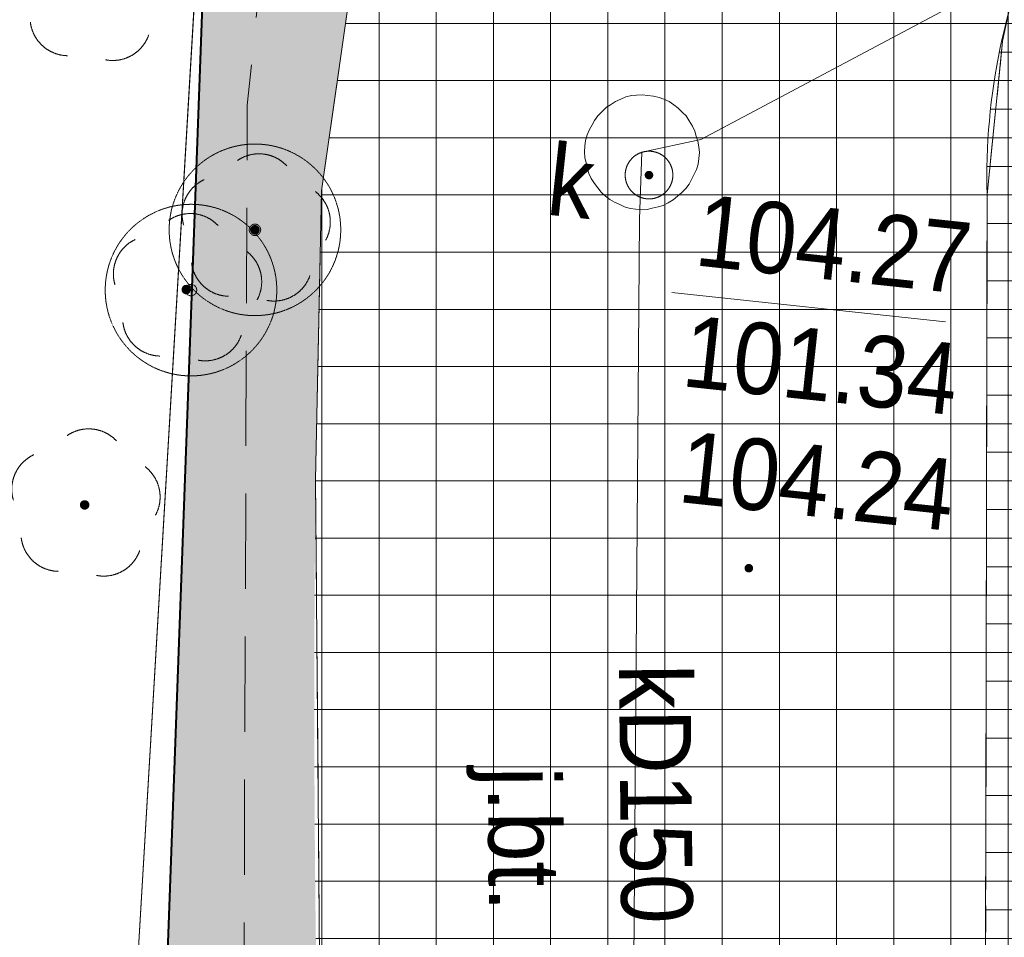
# Model space of a CAD drawing. Header units: millimetres. Extents: x -165388 to 921073, y -295343 to 494042.
# Tile 44 of 117: x 164830 to 175161, y 112212 to 121839. Entities that reach past the tile are written whole.
import ezdxf
from ezdxf.xclip import XClip

# ---------------------------------------------------------------- set-up
doc = ezdxf.new("R2010")
doc.units = ezdxf.units.MM
doc.header["$MEASUREMENT"] = 0
doc.header["$XCLIPFRAME"] = 0
for name, pattern in [('0.5_0.5', [1000, 500, -500]), ('1.5_0.5', [2000, 1500, -500]), ('DASHED2', [0.47625, 0.3175, -0.15875]), ('Krawędzie ukryte', [2250, 1750, -500]), ('mz1.0_0.5', [1500, 1000, -500]), ('Wipeout_Contour', [1000, 0, -1000])]:
    doc.linetypes.add(name, pattern=pattern)
for name, color, linetype, lineweight in [('20231207_mdcp_Kolska_2-4_6_0_Nr_pióra__1', 7, 'Continuous', 13), ('bg-woz-oz.6640.12006.2023.pge-1_rzut_5_140-Punkty robocze_Nr_pióra__7', 7, 'Continuous', 18), ('bg-woz-oz.6640.12006.2023.pge-1_rzut_5_219-działka ewidencyjna_Nr_pióra__7', 7, 'Continuous', 18), ('bg-woz-oz.6640.12006.2023.pge-1_rzut_5_chodnik (powierzchnia)_Nr_pióra__7', 7, 'Continuous', 18), ('bg-woz-oz.6640.12006.2023.pge-1_rzut_5_jezdnia-Atr17_Nr_pióra__7', 7, 'Continuous', 18), ('bg-woz-oz.6640.12006.2023.pge-1_rzut_5_jezdnia_Nr_pióra__7', 7, 'Continuous', 18), ('bg-woz-oz.6640.12006.2023.pge-1_rzut_5_krawężnik (linia)_Nr_pióra__7', 7, 'Continuous', 18), ('bg-woz-oz.6640.12006.2023.pge-1_rzut_5_ogrodzenie trwałe (linia)_Nr_pióra__7', 7, 'Continuous', 18), ('bg-woz-oz.6640.12006.2023.pge-1_rzut_5_punkt o określonej wysokości (sieć kanalizacyjna)-Atr2_Nr_pióra__7', 7, 'Continuous', 18), ('bg-woz-oz.6640.12006.2023.pge-1_rzut_5_punkt wysokościowy sztuczny-Atr2_Nr_pióra__7', 7, 'Continuous', 18), ('bg-woz-oz.6640.12006.2023.pge-1_rzut_5_trawnik (powierzchnia)_Nr_pióra__7', 7, 'Continuous', 18), ('bg-woz-oz.6640.12006.2023.pge-1_rzut_5_właz okrągły - siec kanalizacyjna (punkt)-Atr17_Nr_pióra__7', 7, 'Continuous', 18), ('bg-woz-oz.6640.12006.2023.pge-1_rzut_5_właz okrągły - siec kanalizacyjna (punkt)_Nr_pióra__7', 7, 'Continuous', 18), ('Zagospodarowanie - Ogólne_Nr_pióra__60', 230, 'Continuous', 40), ('ZD_INNE_Nr_pióra__80', 3, 'Continuous', 20), ('ZD_UTWARDZENIA_Nr_pióra__1', 7, 'Continuous', 13)]:
    doc.layers.add(name, color=color, linetype=linetype, lineweight=lineweight)
for name, color, linetype, lineweight, true_color in [('bg-woz-oz.6640.12006.2023.pge-1_rzut_5_218-kontur użytku gruntowego_Nr_pióra__3', 7, 'Continuous', 18, 0x959595), ('bg-woz-oz.6640.12006.2023.pge-1_rzut_5_drzewo liściaste (punkt)_Nr_pióra__94', 7, 'Continuous', 18, 0x4b4b4b), ('bg-woz-oz.6640.12006.2023.pge-1_rzut_5_drzewo liściaste_Nr_pióra__94', 7, 'Continuous', 18, 0x4b4b4b), ('bg-woz-oz.6640.12006.2023.pge-1_rzut_5_komora podziemna - przewód kanalizacyjny (powierzchnia)_Nr_pióra__34', 7, 'Continuous', 18, 0x4b4b4b), ('bg-woz-oz.6640.12006.2023.pge-1_rzut_5_przewód kanalizacyjny (linia)-Atr1_Nr_pióra__34', 7, 'Continuous', 18, 0x4b4b4b), ('bg-woz-oz.6640.12006.2023.pge-1_rzut_5_przewód kanalizacyjny (linia)_Nr_pióra__34', 7, 'Continuous', 18, 0x4b4b4b), ('bg-woz-oz.6640.12006.2023.pge-1_rzut_5_punkt o określonej wysokości (sieć kanalizacyjna)-Atr2_Nr_pióra__34', 7, 'Continuous', 18, 0x4b4b4b), ('bg-woz-oz.6640.12006.2023.pge-1_rzut_5_punkt o określonej wysokości (sieć kanalizacyjna)-Atr3_Nr_pióra__34', 7, 'Continuous', 18, 0x4b4b4b), ('Zagospodarowanie - Ogólne_Nr_pióra__24', 7, 'Continuous', 20, 0x029e21), ('Zagospodarowanie - Ogólne_Nr_pióra__4', 7, 'Continuous', 20, 0x029e21), ('ZD_DIM_Nr_pióra__48', 7, 'Continuous', 13, 0xa80f02), ('ZD_UTWARDZENIA_Nr_pióra__102', 7, 'Continuous', 13, 0xcccccc), ('ZD_UTWARDZENIA_Nr_pióra__170', 7, 'Continuous', 13, 0x9f9f00), ('ZD_UTWARDZENIA_Nr_pióra__202', 7, 'Continuous', 0, 0xe8e8e8)]:
    doc.layers.add(name, color=color, linetype=linetype, lineweight=lineweight, true_color=true_color)
for name, color, linetype in [('bg-woz-oz.6640.12006.2023.pge-1_rzut_5_drzewo liściaste', 7, 'Continuous'), ('bg-woz-oz.6640.12006.2023.pge-1_rzut_5_drzewo liściaste (punkt)', 7, 'Continuous'), ('bg-woz-oz.6640.12006.2023.pge-1_rzut_5_punkt o określonej wysokości (sieć kanalizacyjna)', 7, 'Continuous'), ('bg-woz-oz.6640.12006.2023.pge-1_rzut_5_punkt wysokościowy sztuczny', 7, 'Continuous'), ('INW_GEO', 7, 'Continuous'), ('Zagospodarowanie - Ogólne', 7, 'Continuous'), ('ZD_DIM', 7, 'Continuous'), ('ZD_INNE', 7, 'Continuous')]:
    doc.layers.add(name, color=color, linetype=linetype)
doc.styles.add('GENERATED_STYLE_1', font='txt')
doc.styles.add('GENERATED_STYLE_4', font='txt')
doc.linetypes.add('902-500', pattern='A,0,[1,A.01.1_PROJEKT_ZAGOSPODAROWANIA_DZIAŁKI1.Shx,S=59.52381,R=0,X=0,Y=0],-7500,0', length=7500)
doc.linetypes.add('Przerywana kółkami', pattern='A,0,[5,A.01.1_PROJEKT_ZAGOSPODAROWANIA_DZIAŁKI1.Shx,S=28.769841,R=0,X=0,Y=0],-3625,0', length=3625)
doc.dimstyles.new('GENERATED_STYLE__1', dxfattribs={"dimtxt": 1000, "dimasz": 678.571429, "dimexe": 0.18, "dimexo": 20, "dimgap": 0.09, "dimtad": 1, "dimtih": 1, "dimtoh": 1, "dimlfac": 0.001, "dimzin": 0, "dimdsep": 46, "dimtxsty": 'GENERATED_STYLE_4', "dimblk": 'ARROWHEAD_17', "dimblk1": 'ARROWHEAD_17', "dimblk2": 'ARROWHEAD_17', "dimcen": 0.09, "dimclrd": 256, "dimclre": 256, "dimclrt": 256, "dimadec": 0, "dimazin": 0, "dimtfac": 1, "dimtdec": 4, "dimtmove": 0, "dimatfit": 3, "dimfxl": 0, "dimtolj": 1, "dimtzin": 0, "dimarcsym": 0})
doc.dimstyles.new('GENERATED_STYLE__2', dxfattribs={"dimtxt": 1000, "dimasz": 678.571429, "dimexe": 0.18, "dimexo": 20, "dimgap": 0.09, "dimtad": 1, "dimlfac": 0.001, "dimzin": 0, "dimdsep": 46, "dimtxsty": 'GENERATED_STYLE_4', "dimblk": 'ARROWHEAD_17', "dimblk1": 'ARROWHEAD_17', "dimblk2": 'ARROWHEAD_17', "dimcen": 0.09, "dimclrd": 256, "dimclre": 256, "dimclrt": 256, "dimadec": 0, "dimazin": 0, "dimtfac": 1, "dimtdec": 4, "dimtmove": 0, "dimatfit": 3, "dimfxl": 0, "dimtolj": 1, "dimtzin": 0, "dimarcsym": 0})
doc.dimstyles.new('GENERATED_STYLE__4', dxfattribs={"dimtxt": 1000, "dimasz": 678.571429, "dimexe": 0.18, "dimexo": 20, "dimgap": 0.09, "dimtad": 1, "dimtih": 1, "dimtoh": 1, "dimlfac": 0.001, "dimzin": 0, "dimdsep": 46, "dimtxsty": 'GENERATED_STYLE_4', "dimblk": 'ARROWHEAD_17', "dimblk1": 'ARROWHEAD_17', "dimblk2": 'ARROWHEAD_17', "dimcen": 0.09, "dimclrd": 256, "dimclre": 256, "dimclrt": 256, "dimadec": 0, "dimazin": 0, "dimtfac": 1, "dimtdec": 4, "dimtmove": 2, "dimatfit": 3, "dimfxl": 0, "dimtolj": 1, "dimtzin": 0, "dimarcsym": 0})
picture_1 = doc.add_image_def('image1.tif', size_in_pixel=(4961, 3508))

# ---------------------------------------------------------------- blocks, each defined once
blk = doc.blocks.new('Rysunek_2_5', base_point=(-8071116842, -4961354755))
at = {"layer": 'bg-woz-oz.6640.12006.2023.pge-1_rzut_5_drzewo liściaste', "linetype": 'Continuous', "lineweight": 0, "true_color": 0x4b4b4b}
blk.add_hatch(color=251, dxfattribs=at).paths.add_polyline_path([(167348, 119629, 1), (167249, 119640, 1)])
at = {"layer": 'bg-woz-oz.6640.12006.2023.pge-1_rzut_5_drzewo liściaste (punkt)', "linetype": 'Continuous', "lineweight": 0, "true_color": 0x4b4b4b}
for points in [[(166627, 119002, 1), (166528, 119013, 1)], [(165561, 116743, 1), (165462, 116753, 1)]]:
    blk.add_hatch(color=251, dxfattribs=at).paths.add_polyline_path(points)
at = {"layer": 'bg-woz-oz.6640.12006.2023.pge-1_rzut_5_punkt o określonej wysokości (sieć kanalizacyjna)', "linetype": 'Continuous', "lineweight": 0, "true_color": 0x4b4b4b}
blk.add_hatch(color=251, dxfattribs=at).paths.add_polyline_path([(171477, 120204, 1), (171388, 120213, 1)])
at = {"layer": 'bg-woz-oz.6640.12006.2023.pge-1_rzut_5_punkt wysokościowy sztuczny', "linetype": 'Continuous', "lineweight": 0, "true_color": 0x000000}
blk.add_hatch(color=18, dxfattribs=at).paths.add_polyline_path([(172525, 116079, 1), (172436, 116089, 1)])
at = {"layer": 'bg-woz-oz.6640.12006.2023.pge-1_rzut_5_140-Punkty robocze_Nr_pióra__7', "linetype": 'Continuous'}
blk.add_circle((167298, 119634), 45, dxfattribs=at)
at = {"layer": 'bg-woz-oz.6640.12006.2023.pge-1_rzut_5_218-kontur użytku gruntowego_Nr_pióra__3', "linetype": '0.5_0.5', "flags": 128}
for points in [[(166881, 125703), (166083, 103925)], [(166083, 103925), (166881, 125703)]]:
    blk.add_lwpolyline(points, dxfattribs=at)
at = {"layer": 'bg-woz-oz.6640.12006.2023.pge-1_rzut_5_219-działka ewidencyjna_Nr_pióra__7', "linetype": 'Continuous', "flags": 128}
blk.add_lwpolyline([(166083, 103925), (166881, 125703)], dxfattribs=at)
at = {"layer": 'bg-woz-oz.6640.12006.2023.pge-1_rzut_5_chodnik (powierzchnia)_Nr_pióra__7', "linetype": 'mz1.0_0.5', "flags": 128}
blk.add_lwpolyline([(176933, 115588), (176940, 119982), (176929, 120074), (176912, 120568), (176965, 121066), (177107, 121543), (177134, 121611), (177363, 122059), (177657, 122460), (178007, 122815), (178064, 122879), (178441, 123211), (178871, 123467), (179342, 123638), (179742, 123716), (180237, 123733), (179910, 125659), (179412, 125611), (178919, 125513), (178441, 125373), (178198, 125268), (177752, 125045), (177331, 124778), (177035, 124548), (176631, 124249), (176264, 123916), (175941, 123528), (175882, 123444), (175615, 123020), (175406, 122570), (175245, 122094), (175143, 121612), (174981, 120000), (174954, 107040), (175409, 107062), (176152, 107053), (176916, 107052), (176925, 112783), (177429, 113453), (177919, 113522), (177946, 115088), (177668, 115127)], close=True, dxfattribs=at)
at = {"layer": 'bg-woz-oz.6640.12006.2023.pge-1_rzut_5_drzewo liściaste (punkt)_Nr_pióra__94', "linetype": 'Continuous'}
for centre, start, end in [((165339, 121861), 187.1228, 268.7728), ((165806, 121811), 259.0308, 340.6808), ((166620, 119405), 43.1738, 124.6298), ((166213, 119171), 115.2098, 196.4498), ((166969, 119090), 331.3538, 52.5938), ((166310, 118710), 187.1228, 268.7728), ((166777, 118660), 259.0308, 340.6808), ((165554, 117146), 43.1738, 124.6298), ((165147, 116912), 115.2098, 196.4498), ((165903, 116831), 331.3538, 52.5938), ((165243, 116451), 187.1228, 268.7728), ((165711, 116401), 259.0308, 340.6808)]:
    blk.add_arc(centre, 400, start, end, dxfattribs=at)
at = {"layer": 'bg-woz-oz.6640.12006.2023.pge-1_rzut_5_drzewo liściaste_Nr_pióra__94', "linetype": 'Continuous'}
for centre, start, end in [((167341, 120032), 43.1738, 124.6298), ((166934, 119798), 115.2098, 196.4498), ((167689, 119717), 331.3538, 52.5938), ((167030, 119337), 187.1228, 268.7728), ((167498, 119287), 259.0308, 340.6808)]:
    blk.add_arc(centre, 400, start, end, dxfattribs=at)
at = {"layer": 'bg-woz-oz.6640.12006.2023.pge-1_rzut_5_jezdnia_Nr_pióra__7', "linetype": '1.5_0.5', "flags": 128}
blk.add_lwpolyline([(174954, 107040), (174981, 120000), (175143, 121612), (175245, 122094), (175406, 122570), (175615, 123020), (175882, 123444), (175941, 123528), (176264, 123916), (176631, 124249), (177035, 124548), (177331, 124778), (177752, 125045), (178198, 125268), (178441, 125373), (178919, 125513), (179412, 125611), (179910, 125659), (180237, 123733), (180413, 121995), (180420, 121682), (194000, 121710), (194033, 122400), (193988, 125462), (193985, 125905), (204337, 125935), (208388, 125915), (217099, 125930), (224882, 125923), (221570, 129374), (205473, 129314), (204979, 129397), (204540, 129625), (204428, 129707), (204107, 130083), (203964, 130350), (203927, 130847), (204010, 131341), (204052, 131457), (204290, 131894), (204542, 132179), (204945, 132468), (205307, 132660), (205777, 132821), (206187, 132898), (205896, 137133), (205860, 136986), (205613, 136560), (205218, 136250), (205112, 136201), (204635, 136061), (204137, 136014), (203917, 136027), (203426, 136140), (202976, 136349), (202594, 136631), (202316, 137043), (202215, 137325), (202188, 137821), (202708, 142593), (190767, 143979), (190122, 137471), (180859, 138501), (180912, 139179), (178733, 139402), (179184, 142592), (175212, 143247), (173862, 139560), (169509, 127715), (168825, 125073), (168427, 123044), (167996, 120043), (167933, 117012), (168018, 106976)], close=True, dxfattribs=at)
at = {"layer": 'bg-woz-oz.6640.12006.2023.pge-1_rzut_5_komora podziemna - przewód kanalizacyjny (powierzchnia)_Nr_pióra__34', "linetype": 'Continuous', "flags": 128}
blk.add_lwpolyline([(171954, 120384), (171948, 120324), (171932, 120266), (171906, 120218), (171880, 120161), (171855, 120113), (171820, 120067), (171775, 120021), (171731, 119986), (171687, 119950), (171633, 119916), (171580, 119891), (171528, 119877), (171466, 119863), (171414, 119848), (171354, 119845), (171294, 119851), (171234, 119858), (171176, 119874), (171128, 119899), (171071, 119925), (171023, 119951), (170976, 119986), (170931, 120031), (170895, 120075), (170860, 120119), (170825, 120173), (170801, 120226), (170786, 120278), (170773, 120339), (170758, 120391), (170755, 120452), (170761, 120512), (170767, 120571), (170784, 120630), (170810, 120687), (170835, 120735), (170860, 120783), (170896, 120829), (170941, 120875), (170986, 120920), (171029, 120946), (171083, 120980), (171136, 121005), (171188, 121029), (171250, 121043), (171301, 121047), (171362, 121051), (171421, 121044), (171481, 121038), (171540, 121022), (171588, 121006), (171646, 120980), (171692, 120945), (171739, 120910), (171784, 120865), (171821, 120831), (171855, 120777), (171890, 120723), (171914, 120670), (171929, 120618), (171944, 120566), (171957, 120504), (171961, 120444)], close=True, dxfattribs=at)
at = {"layer": 'bg-woz-oz.6640.12006.2023.pge-1_rzut_5_krawężnik (linia)_Nr_pióra__7', "linetype": 'Continuous', "flags": 128}
for points in [[(180912, 139179), (178733, 139402), (179184, 142592), (175212, 143247), (173862, 139560), (169509, 127715), (168825, 125073), (168427, 123044), (167996, 120043), (167933, 117012), (168018, 106976)], [(180420, 121682), (180413, 121995), (180237, 123733), (179910, 125659), (179412, 125611), (178919, 125513), (178441, 125373), (178198, 125268), (177752, 125045), (177331, 124778), (177035, 124548), (176631, 124249), (176264, 123916), (175941, 123528), (175882, 123444), (175615, 123020), (175406, 122570), (175245, 122094), (175143, 121612), (174981, 120000), (174954, 107040)]]:
    blk.add_lwpolyline(points, dxfattribs=at)
at = {"layer": 'bg-woz-oz.6640.12006.2023.pge-1_rzut_5_ogrodzenie trwałe (linia)_Nr_pióra__7', "linetype": '902-500', "flags": 128}
blk.add_lwpolyline([(172499, 140168), (166881, 125703), (165796, 107365), (165787, 107185)], dxfattribs=at)
at = {"layer": 'bg-woz-oz.6640.12006.2023.pge-1_rzut_5_przewód kanalizacyjny (linia)_Nr_pióra__34', "linetype": 'Continuous', "flags": 128}
for points in [[(171358, 120448), (171976, 120583), (178448, 124025), (179136, 124444)], [(171320, 109269), (171260, 110120), (171333, 119746), (171358, 120448)]]:
    blk.add_lwpolyline(points, dxfattribs=at)
at = {"layer": 'bg-woz-oz.6640.12006.2023.pge-1_rzut_5_punkt o określonej wysokości (sieć kanalizacyjna)-Atr2_Nr_pióra__7', "linetype": 'Continuous', "flags": 128}
blk.add_lwpolyline([(171673, 118976), (174543, 118669)], dxfattribs=at)
at = {"layer": 'bg-woz-oz.6640.12006.2023.pge-1_rzut_5_trawnik (powierzchnia)_Nr_pióra__7', "linetype": 'mz1.0_0.5', "flags": 128}
blk.add_lwpolyline([(175093, 146840), (166881, 125703), (166199, 107181), (167171, 107057), (167190, 113914), (167217, 120941), (167558, 124233), (167901, 126127), (168307, 127100), (173374, 140547), (174190, 140460), (175212, 143247), (179184, 142592), (178809, 139926), (180955, 139677), (181462, 145838), (175759, 146578)], close=True, dxfattribs=at)
at = {"layer": 'bg-woz-oz.6640.12006.2023.pge-1_rzut_5_właz okrągły - siec kanalizacyjna (punkt)_Nr_pióra__7', "linetype": 'Continuous'}
blk.add_circle((171433, 120209), 250, dxfattribs=at)
at = {"layer": 'bg-woz-oz.6640.12006.2023.pge-1_rzut_5_jezdnia-Atr17_Nr_pióra__7', "linetype": 'Continuous', "insert": (169515, 113997), "char_height": 750, "attachment_point": 7, "rotation": 270.4818, "style": 'GENERATED_STYLE_1'}
blk.add_mtext('\\A1;{\\W0.900000x;\\fArial|b0|i0|c238|p38;j.bt.}', dxfattribs=at)
at = {"layer": 'bg-woz-oz.6640.12006.2023.pge-1_rzut_5_przewód kanalizacyjny (linia)-Atr1_Nr_pióra__34', "linetype": 'Continuous', "insert": (171487, 115079), "char_height": 750, "attachment_point": 4, "rotation": 270.5488, "style": 'GENERATED_STYLE_1'}
blk.add_mtext('\\A1;{\\W0.900000x;\\fArial|b0|i0|c238|p38;kD150}', dxfattribs=at)
at = {"layer": 'bg-woz-oz.6640.12006.2023.pge-1_rzut_5_punkt o określonej wysokości (sieć kanalizacyjna)-Atr2_Nr_pióra__34', "linetype": 'Continuous', "insert": (171897, 119253), "char_height": 750, "attachment_point": 7, "rotation": 353.9018, "style": 'GENERATED_STYLE_1'}
blk.add_mtext('\\A1;{\\W0.900000x;\\fArial|b0|i0|c238|p38;104.27}', dxfattribs=at)
at = {"layer": 'bg-woz-oz.6640.12006.2023.pge-1_rzut_5_punkt o określonej wysokości (sieć kanalizacyjna)-Atr3_Nr_pióra__34', "linetype": 'Continuous', "insert": (171761, 117985), "char_height": 750, "attachment_point": 7, "rotation": 353.9018, "style": 'GENERATED_STYLE_1'}
blk.add_mtext('\\A1;{\\W0.900000x;\\fArial|b0|i0|c238|p38;101.34}', dxfattribs=at)
at = {"layer": 'bg-woz-oz.6640.12006.2023.pge-1_rzut_5_punkt wysokościowy sztuczny-Atr2_Nr_pióra__7', "linetype": 'Continuous', "insert": (171722, 116770), "char_height": 750, "attachment_point": 7, "rotation": 353.9018, "style": 'GENERATED_STYLE_1'}
blk.add_mtext('\\A1;{\\W0.900000x;\\fArial|b0|i0|c238|p38;104.24}', dxfattribs=at)
at = {"layer": 'bg-woz-oz.6640.12006.2023.pge-1_rzut_5_właz okrągły - siec kanalizacyjna (punkt)-Atr17_Nr_pióra__7', "linetype": 'Continuous', "insert": (170341, 119796), "char_height": 750, "attachment_point": 7, "rotation": 353.9018, "style": 'GENERATED_STYLE_1'}
blk.add_mtext('\\A1;{\\W0.900000x;\\fArial|b0|i0|c238|p38;k}', dxfattribs=at)
blk = doc.blocks.new('Rysunek_3_6', base_point=(188222, 121799))
at = {"layer": '20231207_mdcp_Kolska_2-4_6_0_Nr_pióra__1'}
image = blk.add_image(picture_1, insert=(75928, 59123), size_in_units=(210000, 148500), rotation=-6.09824, dxfattribs=at)
image.set_boundary_path([(-0.5, -0.5), (4960.5, 3507.5)])
blk = doc.blocks.new('Drzewo rzut 19')
at = {"layer": 'Zagospodarowanie - Ogólne_Nr_pióra__24', "linetype": 'DASHED2'}
for radius in [900, 60]:
    blk.add_circle((0, 0), radius, dxfattribs=at)
blk = doc.blocks.new('*D35')
at = {"layer": 'ZD_DIM_Nr_pióra__48', "linetype": 'Continuous'}
for p, q in [((162367, 121810), (163367, 121542)), ((163536, 121676), (162197, 121676)), ((162867, 106855), (162867, 121676)), ((162367, 106989), (163367, 106721)), ((163536, 106855), (162197, 106855))]:
    blk.add_line(p, q, dxfattribs=at)
at = {"color": 254, "linetype": 'Wipeout_Contour', "lineweight": 0, "ltscale": 793534.173891}
blk.add_wipeout([(162667, 112825), (162667, 115705), (161667, 115705), (161667, 112825)], dxfattribs=at).dxf.layer = 'ZD_DIM'
at = {"layer": 'ZD_DIM_Nr_pióra__48', "insert": (162667, 112825), "char_height": 1000, "attachment_point": 7, "rotation": 90, "style": 'GENERATED_STYLE_4'}
blk.add_mtext('\\A1;{\\fArial Narrow|b0|i0|c238|p34;14,82}', dxfattribs=at)
blk = doc.blocks.new('ARROWHEAD_17')
at = {"color": 0, "linetype": 'Continuous', "lineweight": 0}
for p, q in [((-0.188, -0.7), (0.188, 0.7)), ((0, 0), (-1, 0))]:
    blk.add_line(p, q, dxfattribs=at)
blk = doc.blocks.new('*D36')
at = {"layer": 'ZD_DIM_Nr_pióra__48', "linetype": 'Continuous'}
for p, q in [((162867, 146840), (162867, 147153)), ((163367, 146706), (162367, 146974)), ((163536, 146840), (162197, 146840)), ((162867, 121676), (162867, 146840)), ((162367, 121810), (163367, 121542)), ((163536, 121676), (162197, 121676))]:
    blk.add_line(p, q, dxfattribs=at)
at = {"color": 254, "linetype": 'Wipeout_Contour', "lineweight": 0, "ltscale": 842135.66999}
blk.add_wipeout([(162667, 132818), (162667, 135698), (161667, 135698), (161667, 132818)], dxfattribs=at).dxf.layer = 'ZD_DIM'
at = {"layer": 'ZD_DIM_Nr_pióra__48', "insert": (162667, 132818), "char_height": 1000, "attachment_point": 7, "rotation": 90, "style": 'GENERATED_STYLE_4'}
blk.add_mtext('\\A1;{\\fArial Narrow|b0|i0|c238|p34;25,16}', dxfattribs=at)
blk = doc.blocks.new('*D37')
at = {"layer": 'ZD_DIM_Nr_pióra__48', "linetype": 'Continuous'}
for p, q in [((160867, 146840), (160867, 147153)), ((161367, 146706), (160367, 146974)), ((161536, 146840), (160197, 146840)), ((160867, 103925), (160867, 146840)), ((160367, 104059), (161367, 103791)), ((161536, 103925), (160197, 103925)), ((160867, 103612), (160867, 103925))]:
    blk.add_line(p, q, dxfattribs=at)
at = {"color": 254, "linetype": 'Wipeout_Contour', "lineweight": 0, "ltscale": 813638.64817}
blk.add_wipeout([(160667, 123943), (160667, 126823), (159667, 126823), (159667, 123943)], dxfattribs=at).dxf.layer = 'ZD_DIM'
at = {"layer": 'ZD_DIM_Nr_pióra__48', "insert": (160667, 123943), "char_height": 1000, "attachment_point": 7, "rotation": 90, "style": 'GENERATED_STYLE_4'}
blk.add_mtext('\\A1;{\\fArial Narrow|b0|i0|c238|p34;42,92}', dxfattribs=at)
blk = doc.blocks.new('Linia_15', base_point=(166881, 125703))
at = {"layer": 'Zagospodarowanie - Ogólne_Nr_pióra__60', "linetype": 'Continuous'}
blk.add_line((166881, 125703), (166101, 104424), dxfattribs=at)
blk = doc.blocks.new('*D58')
at = {"layer": 'ZD_DIM_Nr_pióra__48', "linetype": 'Continuous'}
for p, q in [((179079, 110026), (179079, 108686)), ((250965, 110048), (250965, 108709)), ((178945, 108856), (179213, 109856)), ((250831, 108879), (251099, 109879)), ((179079, 109356), (166270, 109352)), ((250965, 109379), (179079, 109356)), ((251277, 109379), (250965, 109379))]:
    blk.add_line(p, q, dxfattribs=at)
at = {"color": 254, "linetype": 'Wipeout_Contour', "lineweight": 0, "ltscale": 973346.874676}
blk.add_wipeout([(215300, 109480), (218608, 109481), (218608, 110909), (215299, 110908)], dxfattribs=at).dxf.layer = 'ZD_DIM'
at = {"layer": 'ZD_DIM_Nr_pióra__48', "insert": (215514, 109694), "char_height": 1000, "attachment_point": 7, "rotation": 0.0182, "style": 'GENERATED_STYLE_4'}
blk.add_mtext('\\A1;{\\fArial Narrow|b0|i0|c238|p34;71,89}', dxfattribs=at)
blk = doc.blocks.new('*D59')
at = {"layer": 'ZD_DIM_Nr_pióra__48', "linetype": 'Continuous'}
for p, q in [((179079, 110026), (179079, 108686)), ((166270, 110022), (166270, 108682)), ((166404, 109852), (166136, 108852)), ((178945, 108856), (179213, 109856)), ((166270, 109352), (165957, 109352)), ((179079, 109356), (166270, 109352))]:
    blk.add_line(p, q, dxfattribs=at)
at = {"layer": 'ZD_DIM_Nr_pióra__48', "insert": (171234, 109553), "char_height": 1000, "attachment_point": 7, "rotation": 0.0182, "style": 'GENERATED_STYLE_4'}
blk.add_mtext('\\A1;{\\fArial Narrow|b0|i0|c238|p34;12,81}', dxfattribs=at)
blk = doc.blocks.new('*D72')
at = {"layer": 'ZD_DIM_Nr_pióra__48', "linetype": 'Continuous'}
for p, q in [((175093, 149657), (175093, 150997)), ((179075, 149657), (179075, 150997)), ((175227, 150827), (174959, 149827)), ((179209, 150827), (178941, 149827)), ((174780, 150327), (175093, 150327)), ((175093, 150327), (179075, 150327))]:
    blk.add_line(p, q, dxfattribs=at)
at = {"color": 254, "linetype": 'Wipeout_Contour', "lineweight": 0, "ltscale": 930965.01097}
blk.add_wipeout([(175964, 150527), (178204, 150527), (178204, 151527), (175964, 151527)], dxfattribs=at).dxf.layer = 'ZD_DIM'
at = {"layer": 'ZD_DIM_Nr_pióra__48', "insert": (175964, 150527), "char_height": 1000, "attachment_point": 7, "style": 'GENERATED_STYLE_4'}
blk.add_mtext('\\A1;{\\fArial Narrow|b0|i0|c238|p34;3,98}', dxfattribs=at)

msp = doc.modelspace()

# ---------------------------------------------------------------- hatches: boundary and pattern name
at = {"layer": 'ZD_UTWARDZENIA_Nr_pióra__102', "linetype": 'Continuous'}
h = msp.add_hatch(dxfattribs=at)
h.set_pattern_fill('Siatka_30x30', color=256, style=0, pattern_type=2)
h.set_pattern_definition([(0, (0, 0), (0, 300), []), (90, (0, 0), (-300, 0), [])])
h.paths.add_polyline_path([(174980.654, 120000.419), (174946.97, 103824.998), (176899.096, 103820.933), (182739.913, 103755.806), (221879.403, 104327.566), (205207.87, 104343.291), (176824.087, 104496.853), (176916.001, 107051.546), (176924.927, 112783.031), (177428.982, 113453.276), (179075.086, 113521.78), (179075.086, 115077.898), (177668.177, 115127.338), (176932.96, 115588.05), (176932.78, 119996.354, -0.251138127), (178006.767, 122814.871, -0.226890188), (180236.939, 123733.148), (179909.657, 125658.814), (178198.497, 125268.387), (178116.31, 125202.083, 0.132311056), (175854.364, 123377.264, 0.01924314), (175615.036, 123020.114, 0.11860309)])
at = {"layer": 'ZD_UTWARDZENIA_Nr_pióra__170', "linetype": 'Continuous', "lineweight": 0, "true_color": 0x272700}
h = msp.add_hatch(color=38, dxfattribs=at)
h.paths.add_polyline_path([(232023.429, 140144.557), (175092.593, 146840.409), (166880.642, 125703.183), (166082.524, 103924.73), (167814.055, 103905.918), (168017.667, 106976.422), (167998.981, 109199.769, -0.014053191), (167995.619, 120042.703), (168426.884, 123043.871), (169509.273, 127715.32), (174548.619, 141435.744), (175211.572, 143247.438), (179184.39, 142591.681), (178732.941, 139401.588), (180911.61, 139178.88), (180859.259, 138500.603), (190122.269, 137470.733), (190767.319, 143979.037), (202707.615, 142592.732), (202210.1, 138026.1, 0.411558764), (203426.172, 136139.882, 0.418188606), (205859.844, 136986.134), (206443.151, 142163.464), (208868.804, 141882.623), (216565.927, 140991.454), (216510.559, 140239.294, 0.500317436), (218648.767, 138486.769), (220696.845, 138819.614), (223726.628, 138969.305, -0.023335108), (234428.22, 138709.112), (238539.152, 138352.227), (242678.857, 137839.55, -0.619626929), (245575.233, 129273.384, 0.05909041), (250644.333, 128430.104), (250835.988, 125281.978), (250702.086, 138289.762)])
h.paths.add_polyline_path([(181918.228, 145282.949), (181397.364, 138943.857), (189677.405, 138023.275), (190337.402, 144324.865)], flags=0)
at = {"layer": 'ZD_UTWARDZENIA_Nr_pióra__202', "linetype": 'Continuous'}
h = msp.add_hatch(dxfattribs=at)
h.set_pattern_fill('Siatka_60x60', color=256, style=0, pattern_type=2)
h.set_pattern_definition([(0, (0, 0), (0, 600), []), (90, (0, 0), (-600, 0), [])])
h.paths.add_polyline_path([(167814.055, 103905.918), (168017.667, 106976.422), (167998.981, 109199.769, -0.014053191), (167995.619, 120042.703), (168426.884, 123043.871), (169509.273, 127715.32), (174548.619, 141435.744), (175211.572, 143247.438), (179184.39, 142591.681), (178732.941, 139401.588), (180911.61, 139178.88), (180859.259, 138500.603), (190122.269, 137470.733), (190767.319, 143979.037), (202707.615, 142592.732), (202210.1, 138026.1, 0.411558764), (203426.172, 136139.882, 0.418188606), (205859.844, 136986.134), (206443.151, 142163.464), (208868.804, 141882.623), (216565.927, 140991.454), (216510.559, 140239.294, 0.500317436), (218648.767, 138486.769), (220696.845, 138819.614), (223726.628, 138969.305, -0.023335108), (234428.22, 138709.112), (238539.152, 138352.227), (242678.857, 137839.55, -0.619626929), (245575.233, 129273.384, 0.05909041), (250644.333, 128430.104), (250872.457, 124682.938), (244383.084, 124704.174), (244373.691, 124709.242), (244373.691, 124704.174), (242922.295, 124704.174), (242922.295, 125242.436), (242922.295, 125492.319), (235001.152, 125502.647), (230533.907, 125508.472), (230287.106, 125478.772), (230297.472, 121716.381), (224974.323, 121716.126), (224967.525, 125417.795), (224890.851, 125439.061), (224882.182, 125935.475), (205474.113, 125929.612), (203551.956, 125933.037), (193985.45, 125904.885), (193988.424, 125462.064), (193738.339, 125458.109), (193746.79, 125013.753), (193750.349, 121680.244), (180420.216, 121676.021), (180413.242, 121994.581), (180236.939, 123733.148), (179909.657, 125658.814, 0.238336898), (175615.036, 123020.114, 0.11860309), (174980.654, 120000.419), (174962.483, 111274.718), (174946.977, 103828.427)])
h.paths.add_polyline_path([(205472.6, 129313.856), (221570.093, 129374.104), (221646.369, 131970.694), (221763.889, 131952.859), (221878.56, 133827.303), (233180.627, 133911.549), (233330.899, 132049.854), (233317.852, 129386.167), (234995.782, 129277.298, 0.054069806), (238691.672, 129606.534, 0.171384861), (239806.191, 130706.865, 0.350731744), (238605.668, 134543.609, 0.104600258), (234101.048, 135869.654), (222764.023, 135988.212), (221036.891, 135867.493), (219027.429, 135508.936), (205776.938, 132821.373, 0.364218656), (203926.697, 130846.757, 0.420428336)], flags=0)

# ---------------------------------------------------------------- linework, layer by layer
at = {"layer": 'ZD_UTWARDZENIA_Nr_pióra__1', "linetype": 'Continuous', "flags": 128}
msp.add_lwpolyline([(174980.654, 120000.419), (174946.97, 103824.998), (176899.096, 103820.933), (182739.913, 103755.806), (221879.403, 104327.566), (205207.87, 104343.291), (176824.087, 104496.853), (176916.001, 107051.546), (176924.927, 112783.031), (177428.982, 113453.276), (179075.086, 113521.78), (179075.086, 115077.898), (177668.177, 115127.338), (176932.96, 115588.05), (176932.78, 119996.354, -0.251138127), (178006.767, 122814.871, -0.226890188), (180236.939, 123733.148), (179909.657, 125658.814), (178198.497, 125268.387), (178116.31, 125202.083, 0.132311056), (175854.364, 123377.264, 0.01924314), (175615.036, 123020.114, 0.11860309)], format="xyb", close=True, dxfattribs=at)

# ---------------------------------------------------------------- block references
at = {"layer": 'INW_GEO', "color": 151, "linetype": 'Continuous', "lineweight": 13, "true_color": 0x80c2ff}
ref = msp.add_blockref('Rysunek_2_5', (-8071116841.926, -4961354754.727), dxfattribs=at)
XClip(ref).set_block_clipping_path([(-195425.9394250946, -263123.0086484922), (606609.6817159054, -348810.9449165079), (694192.2923495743, 470958.7517303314), (-107843.3287914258, 556646.6879983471)])
at = {"layer": 'Zagospodarowanie - Ogólne', "color": 252, "linetype": 'DASHED2', "lineweight": 13, "xscale": -1, "zscale": 1000, "rotation": 90}
for p in [(167298.305, 119634.471), (166627.337, 119002.172)]:
    msp.add_blockref('Drzewo rzut 19', p, dxfattribs=at)
at = {"layer": 'ZD_INNE', "color": 151, "linetype": 'Continuous', "lineweight": 13, "true_color": 0x80c2ff}
ref = msp.add_blockref('Rysunek_3_6', (188221.593, 121798.6), dxfattribs=at)
XClip(ref).set_block_clipping_path([(75928.0302199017, 59123.2504848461), (284739.4774660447, 36814.2388748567), (300515.1557528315, 184473.9502032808), (91703.7085066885, 206782.9618132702)])

# ---------------------------------------------------------------- next in the draw order: dimensions: what is measured, and where the dimension line sits
at = {"layer": 'ZD_DIM', "color": 14, "linetype": 'Continuous', "lineweight": 13, "true_color": 0xa80f02}
dim = msp.add_linear_dim(base=(162866.545, 121675.595), p1=(179075.086, 106855.142), p2=(179075.086, 121675.595), angle=90, dimstyle='GENERATED_STYLE__2', dxfattribs=at)
dim.commit()
dim.dimension.update_dxf_attribs({"geometry": '*D35', "text_midpoint": (162166.545, 114535.078), "dimtype": 160, "text_rotation": 90})

# ---------------------------------------------------------------- next in the draw order: dimensions: what is measured, and where the dimension line sits
dim = msp.add_linear_dim(base=(162866.545, 146840.409), p1=(179075.086, 121675.595), p2=(175092.593, 146840.409), angle=90, dimstyle='GENERATED_STYLE__2', dxfattribs=at)
dim.commit()
dim.dimension.update_dxf_attribs({"geometry": '*D36', "text_midpoint": (162166.545, 134527.712), "dimtype": 160, "text_rotation": 90})

# ---------------------------------------------------------------- next in the draw order: dimensions: what is measured, and where the dimension line sits
dim = msp.add_linear_dim(base=(160866.545, 146840.409), p1=(166082.524, 103924.73), p2=(162866.545, 146840.409), angle=90, dimstyle='GENERATED_STYLE__2', dxfattribs=at)
dim.commit()
dim.dimension.update_dxf_attribs({"geometry": '*D37', "text_midpoint": (160166.545, 125652.28), "dimtype": 160, "text_rotation": 90})

# ---------------------------------------------------------------- next in the draw order: linework, layer by layer
at = {"layer": 'Zagospodarowanie - Ogólne_Nr_pióra__4', "linetype": 'Przerywana kółkami'}
msp.add_line((166880.642, 125703.183), (165796.334, 107364.598), dxfattribs=at)
at = {"layer": 'ZD_INNE_Nr_pióra__80', "linetype": 'Krawędzie ukryte'}
msp.add_line((166082.524, 103924.73), (166880.642, 125703.183), dxfattribs=at)

# ---------------------------------------------------------------- next in the draw order: block references
at = {"layer": 'Zagospodarowanie - Ogólne', "color": 230, "linetype": 'Continuous', "lineweight": 40}
msp.add_blockref('Linia_15', (166880.642, 125703.183), dxfattribs=at)

# ---------------------------------------------------------------- next in the draw order: dimensions: what is measured, and where the dimension line sits
at = {"layer": 'ZD_DIM', "color": 14, "linetype": 'Continuous', "lineweight": 13, "true_color": 0xa80f02}
dim = msp.add_linear_dim(base=(179078.989, 109355.984), p1=(250960.99, 121698.371), p2=(179075.086, 121675.595), angle=180.0181537, dimstyle='GENERATED_STYLE__4', dxfattribs=at)
dim.commit()
dim.dimension.update_dxf_attribs({"geometry": '*D58', "text_midpoint": (217223.589, 110194.494), "dimtype": 160, "text_rotation": 0.0181537})

# ---------------------------------------------------------------- next in the draw order: dimensions: what is measured, and where the dimension line sits
dim = msp.add_linear_dim(base=(166269.951, 109351.926), p1=(179075.086, 121675.595), p2=(166270.049, 109041.767), angle=180.0181537, dimstyle='GENERATED_STYLE__1', dxfattribs=at)
dim.commit()
dim.dimension.update_dxf_attribs({"geometry": '*D59', "text_midpoint": (172943.958, 110054.04), "dimtype": 160, "text_rotation": 0.0181537})

# ---------------------------------------------------------------- next in the draw order: dimensions: what is measured, and where the dimension line sits
dim = msp.add_linear_dim(base=(179075.086, 150326.926), p1=(175092.593, 146840.409), p2=(179075.086, 121675.595), dimstyle='GENERATED_STYLE__1', dxfattribs=at)
dim.commit()
dim.dimension.update_dxf_attribs({"geometry": '*D72', "text_midpoint": (177294.124, 151026.926), "dimtype": 160})

doc.saveas('drawing.dxf')
